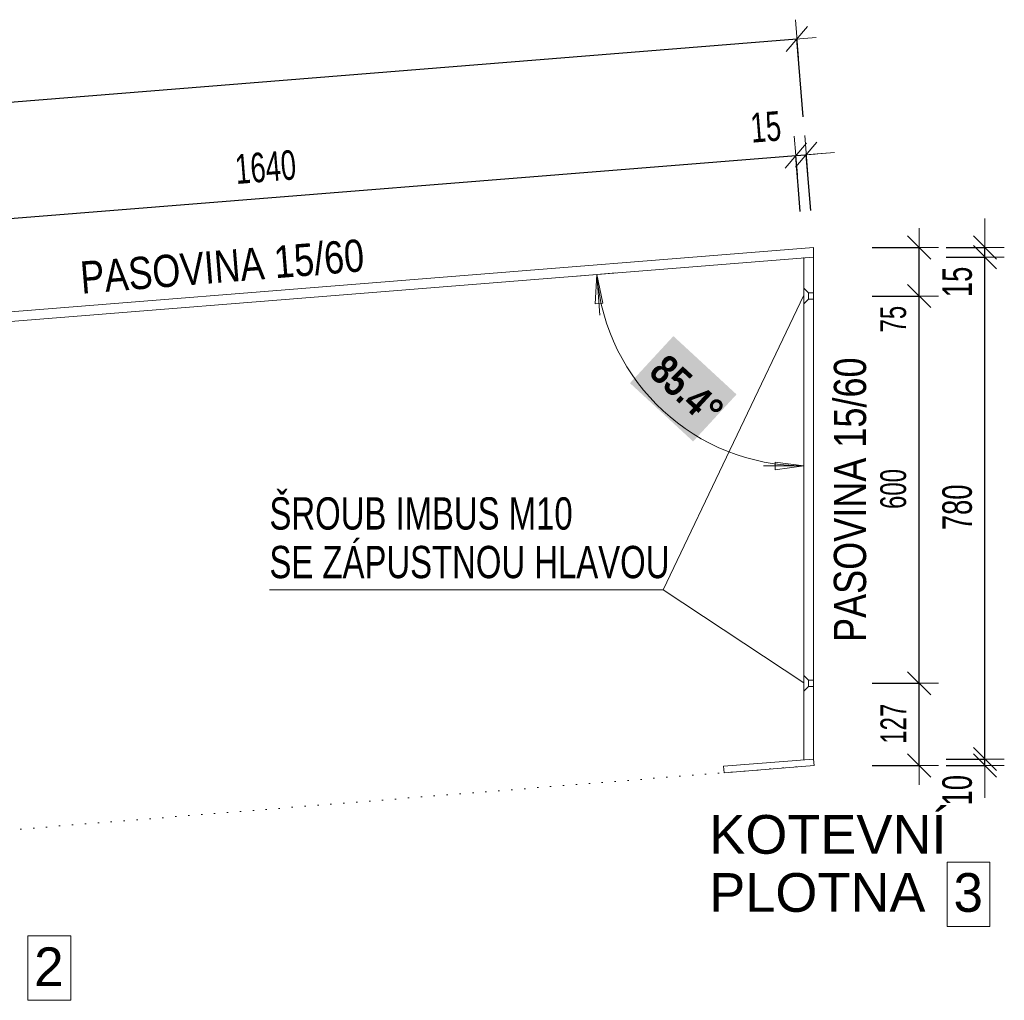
# Model space of a CAD drawing. Header units: millimetres. Extents: x -27650 to 9270, y -105989 to -87594.
# Tile 6 of 15: x 330 to 1857, y -92540 to -91020. Entities that reach past the tile are written whole.
import ezdxf

# ---------------------------------------------------------------- set-up
doc = ezdxf.new("R2010")
doc.units = ezdxf.units.MM
doc.header["$PDMODE"] = 65
doc.linetypes.add('JIS_08_37', pattern=[20, 0, -20])
doc.layers.add('XR$2$(Z17) - DÍLY 1_20_1', color=7, linetype='Continuous', lineweight=25)
doc.styles.add('ARIAL', font='ARIAL.TTF')
doc.styles.add('ARIALNARROW', font='ARIALN.TTF')
doc.dimstyles.new('DIMSTYLE_10', dxfattribs={"dimtxt": 40, "dimasz": 60, "dimexe": 0, "dimexo": 0, "dimgap": 20, "dimtad": 2, "dimdec": 0, "dimrnd": 1, "dimzin": 12, "dimdsep": 46, "dimtxsty": 'ARIALNARROW', "dimblk1": 'ALL_ML_STRICH', "dimblk2": 'ALL_ML_STRICH', "dimsah": 1, "dimcen": 0, "dimclrd": 6, "dimclre": 6, "dimclrt": 6, "dimadec": 0, "dimazin": 0, "dimtfac": 1, "dimtdec": 0, "dimtix": 1, "dimtmove": 2, "dimatfit": 3, "dimfxl": 0, "dimtzin": 0, "dimlwd": 0, "dimlwe": 13, "dimarcsym": 0})
doc.dimstyles.new('DIMSTYLE_11', dxfattribs={"dimtxt": 40, "dimasz": 60, "dimexe": 0, "dimexo": 0, "dimgap": 20, "dimtad": 2, "dimdec": 0, "dimrnd": 1, "dimzin": 12, "dimdsep": 46, "dimtxsty": 'ARIALNARROW', "dimblk1": 'ALL_ML_STRICH', "dimblk2": 'ALL_ML_STRICH', "dimsah": 1, "dimcen": 0, "dimclrd": 6, "dimclre": 6, "dimclrt": 6, "dimadec": 0, "dimazin": 0, "dimtfac": 1, "dimtdec": 0, "dimtix": 1, "dimtmove": 2, "dimatfit": 3, "dimfxl": 0, "dimtzin": 0, "dimlwd": 0, "dimlwe": 13, "dimarcsym": 0})
doc.dimstyles.new('DIMSTYLE_8', dxfattribs={"dimtxt": 45.8, "dimasz": 60, "dimexe": 0, "dimexo": 0, "dimgap": 22.9, "dimtad": 2, "dimdec": 0, "dimrnd": 5, "dimzin": 12, "dimdsep": 46, "dimtxsty": 'ARIALNARROW', "dimblk1": 'ALL_ML_STRICH', "dimblk2": 'ALL_ML_STRICH', "dimsah": 1, "dimcen": 0, "dimclrd": 6, "dimclre": 6, "dimclrt": 6, "dimadec": 0, "dimazin": 0, "dimtfac": 1, "dimtdec": 0, "dimtix": 1, "dimtmove": 2, "dimatfit": 3, "dimfxl": 0, "dimtvp": 1.2, "dimtzin": 0, "dimlwd": 0, "dimlwe": 13, "dimarcsym": 0})
doc.dimstyles.new('DIMSTYLE_9', dxfattribs={"dimtxt": 45.8, "dimasz": 60, "dimexe": 0, "dimexo": 0, "dimgap": 22.9, "dimtad": 2, "dimdec": 0, "dimrnd": 5, "dimzin": 12, "dimdsep": 46, "dimtxsty": 'ARIALNARROW', "dimblk1": 'ALL_ML_STRICH', "dimblk2": 'ALL_ML_STRICH', "dimsah": 1, "dimcen": 0, "dimclrd": 6, "dimclre": 6, "dimclrt": 6, "dimadec": 0, "dimazin": 0, "dimtfac": 1, "dimtdec": 0, "dimtix": 1, "dimtmove": 2, "dimatfit": 3, "dimfxl": 0, "dimtzin": 0, "dimlwd": 0, "dimlwe": 13, "dimarcsym": 0})

# ---------------------------------------------------------------- blocks, each defined once
blk = doc.blocks.new('ALL_ML_STRICH')
at = {"color": 0, "linetype": 'ByBlock', "lineweight": -2}
for p, q in [((-0.3, -0.3), (0.3, 0.3)), ((0, -0.5), (0, 0.5)), ((-1, 0), (0.5, 0))]:
    blk.add_line(p, q, dxfattribs=at)
blk = doc.blocks.new('*D39')
at = {"layer": 'DEFPOINTS', "color": 6, "linetype": 'Continuous', "lineweight": 13}
for p in [(-102, -91362.1), (1546.4, -91389.5), (-89.3, -91520.8)]:
    blk.add_point(p, dxfattribs=at)
at = {"layer": 'XR$2$(Z17) - DÍLY 1_20_1', "color": 6, "linetype": 'Continuous', "lineweight": -2}
for p, q in [((-102, -91362.1), (1533.7, -91230.9)), ((1540.6, -91317.4), (1533.7, -91230.9)), ((-95, -91450), (-102, -91362.1))]:
    blk.add_line(p, q, dxfattribs=at)
at = {"layer": 'XR$2$(Z17) - DÍLY 1_20_1', "color": 6, "linetype": 'Continuous', "lineweight": 13, "xscale": 59.99999999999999, "yscale": 60, "zscale": 60}
for p, rotation in [((1533.7, -91230.9), 4.586136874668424), ((-102, -91362.1), 184.5861368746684)]:
    blk.add_blockref('ALL_ML_STRICH', p, dxfattribs=dict(at, rotation=rotation))
at = {"layer": 'XR$2$(Z17) - DÍLY 1_20_1', "color": 6, "linetype": 'Continuous', "lineweight": 13, "insert": (711.5, -91248.8), "char_height": 45.8, "width": 148.654, "attachment_point": 5, "rotation": 4.5861, "style": 'ARIALNARROW'}
blk.add_mtext('\\W0.81;\\A1;{1640}', dxfattribs=at)
blk = doc.blocks.new('*D40')
at = {"layer": 'DEFPOINTS', "color": 6, "linetype": 'Continuous', "lineweight": 13}
for p in [(1533.7, -91230.9), (1561.4, -91373.3), (1546.4, -91389.5)]:
    blk.add_point(p, dxfattribs=at)
at = {"layer": 'XR$2$(Z17) - DÍLY 1_20_1', "color": 6, "linetype": 'Continuous', "lineweight": -2}
for p, q in [((1533.7, -91230.9), (1549.9, -91229.6)), ((1540.6, -91317.4), (1533.7, -91230.9)), ((1556.8, -91316), (1549.9, -91229.6))]:
    blk.add_line(p, q, dxfattribs=at)
at = {"layer": 'XR$2$(Z17) - DÍLY 1_20_1', "color": 6, "linetype": 'Continuous', "lineweight": 13, "xscale": 59.99999999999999, "yscale": 60, "zscale": 60}
for p, rotation in [((1549.9, -91229.6), 4.586136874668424), ((1533.7, -91230.9), 184.5861368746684)]:
    blk.add_blockref('ALL_ML_STRICH', p, dxfattribs=dict(at, rotation=rotation))
at = {"layer": 'XR$2$(Z17) - DÍLY 1_20_1', "color": 6, "linetype": 'Continuous', "lineweight": 13, "insert": (1487.1, -91186.6), "char_height": 45.8, "width": 74.327, "attachment_point": 5, "rotation": 4.5861, "style": 'ARIALNARROW'}
blk.add_mtext('\\W0.81;\\A1;{15}', dxfattribs=at)
blk = doc.blocks.new('*D41')
at = {"layer": 'DEFPOINTS', "color": 6, "linetype": 'Continuous', "lineweight": 13}
for p in [(-1798.4, -91317.6), (1561.4, -91373.3), (-1772.5, -91640.7)]:
    blk.add_point(p, dxfattribs=at)
at = {"layer": 'XR$2$(Z17) - DÍLY 1_20_1', "color": 6, "linetype": 'Continuous', "lineweight": -2}
for p, q in [((-1798.4, -91317.6), (1535.5, -91050.2)), ((1545.2, -91171.1), (1535.5, -91050.2)), ((-1789, -91434.1), (-1798.4, -91317.6))]:
    blk.add_line(p, q, dxfattribs=at)
at = {"layer": 'XR$2$(Z17) - DÍLY 1_20_1', "color": 6, "linetype": 'Continuous', "lineweight": 13, "xscale": 60, "yscale": 60, "zscale": 60}
for p, rotation in [((1535.5, -91050.2), 4.586136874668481), ((-1798.4, -91317.6), 184.5861368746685)]:
    blk.add_blockref('ALL_ML_STRICH', p, dxfattribs=dict(at, rotation=rotation))
at = {"layer": 'XR$2$(Z17) - DÍLY 1_20_1', "color": 6, "linetype": 'Continuous', "lineweight": 13, "insert": (-135.4, -91141.2), "char_height": 45.8, "width": 148.654, "attachment_point": 5, "rotation": 4.5861, "style": 'ARIALNARROW'}
blk.add_mtext('\\W0.81;\\A1;{3345}', dxfattribs=at)
blk = doc.blocks.new('*D42')
at = {"layer": 'DEFPOINTS', "color": 6, "linetype": 'Continuous', "lineweight": 13}
for p in [(1553.5, -92048.9), (1562.2, -92176.2), (1725, -92176.2)]:
    blk.add_point(p, dxfattribs=at)
at = {"layer": 'XR$2$(Z17) - DÍLY 1_20_1', "color": 6, "linetype": 'Continuous', "lineweight": -2}
for p, q in [((1651.9, -92048.9), (1725, -92048.9)), ((1725, -92176.2), (1725, -92048.9)), ((1651.9, -92176.2), (1725, -92176.2))]:
    blk.add_line(p, q, dxfattribs=at)
at = {"layer": 'XR$2$(Z17) - DÍLY 1_20_1', "color": 6, "linetype": 'Continuous', "lineweight": 13, "xscale": 60, "yscale": 60, "zscale": 60}
for p, rotation in [((1725, -92048.9), 90), ((1725, -92176.2), 270)]:
    blk.add_blockref('ALL_ML_STRICH', p, dxfattribs=dict(at, rotation=rotation))
at = {"layer": 'XR$2$(Z17) - DÍLY 1_20_1', "color": 6, "linetype": 'Continuous', "lineweight": 13, "insert": (1685, -92111.5), "char_height": 40, "width": 97.371, "attachment_point": 5, "rotation": 90, "style": 'ARIALNARROW'}
blk.add_mtext('\\W0.81;\\A1;{127}', dxfattribs=at)
blk = doc.blocks.new('*D43')
at = {"layer": 'DEFPOINTS', "color": 6, "linetype": 'Continuous', "lineweight": 13}
for p in [(1553.5, -91448.6), (1553.5, -92048.9), (1725, -92048.9)]:
    blk.add_point(p, dxfattribs=at)
at = {"layer": 'XR$2$(Z17) - DÍLY 1_20_1', "color": 6, "linetype": 'Continuous', "lineweight": -2}
for p, q in [((1651.9, -91448.6), (1725, -91448.6)), ((1725, -92048.9), (1725, -91448.6)), ((1651.9, -92048.9), (1725, -92048.9))]:
    blk.add_line(p, q, dxfattribs=at)
at = {"layer": 'XR$2$(Z17) - DÍLY 1_20_1', "color": 6, "linetype": 'Continuous', "lineweight": 13, "xscale": 60, "yscale": 60, "zscale": 60}
for p, rotation in [((1725, -91448.6), 90), ((1725, -92048.9), 270)]:
    blk.add_blockref('ALL_ML_STRICH', p, dxfattribs=dict(at, rotation=rotation))
at = {"layer": 'XR$2$(Z17) - DÍLY 1_20_1', "color": 6, "linetype": 'Continuous', "lineweight": 13, "insert": (1685, -91747.7), "char_height": 40, "width": 97.371, "attachment_point": 5, "rotation": 90, "style": 'ARIALNARROW'}
blk.add_mtext('\\W0.81;\\A1;{600}', dxfattribs=at)
blk = doc.blocks.new('*D44')
at = {"layer": 'DEFPOINTS', "color": 6, "linetype": 'Continuous', "lineweight": 13}
for p in [(1561.4, -91373.3), (1553.5, -91448.6), (1725, -91448.6)]:
    blk.add_point(p, dxfattribs=at)
at = {"layer": 'XR$2$(Z17) - DÍLY 1_20_1', "color": 6, "linetype": 'Continuous', "lineweight": -2}
for p, q in [((1651.9, -91373.3), (1725, -91373.3)), ((1725, -91448.6), (1725, -91373.3)), ((1651.9, -91448.6), (1725, -91448.6))]:
    blk.add_line(p, q, dxfattribs=at)
at = {"layer": 'XR$2$(Z17) - DÍLY 1_20_1', "color": 6, "linetype": 'Continuous', "lineweight": 13, "xscale": 60, "yscale": 60, "zscale": 60}
for p, rotation in [((1725, -91373.3), 90), ((1725, -91448.6), 270)]:
    blk.add_blockref('ALL_ML_STRICH', p, dxfattribs=dict(at, rotation=rotation))
at = {"layer": 'XR$2$(Z17) - DÍLY 1_20_1', "color": 6, "linetype": 'Continuous', "lineweight": 13, "insert": (1685, -91484.4), "char_height": 40, "width": 64.914, "attachment_point": 5, "rotation": 90, "style": 'ARIALNARROW'}
blk.add_mtext('\\W0.81;\\A1;{75}', dxfattribs=at)
blk = doc.blocks.new('KOMPLEXNÍ OBJEKT_16')
at = {"layer": 'XR$2$(Z17) - DÍLY 1_20_1', "color": 5, "linetype": 'Continuous', "lineweight": 18}
for p, q in [((1561.4, -92166.2), (1421.8, -92177.4)), ((1562.2, -92176.2), (1561.4, -92166.2)), ((1421.8, -92177.4), (1422.6, -92187.4)), ((1422.6, -92187.4), (1562.2, -92176.2))]:
    blk.add_line(p, q, dxfattribs=at)
blk = doc.blocks.new('KOMPLEXNÍ OBJEKT_15')
at = {"layer": 'XR$2$(Z17) - DÍLY 1_20_1', "color": 5, "linetype": 'Continuous', "lineweight": 18}
for p, q in [((-1772.5, -91640.7), (1561.4, -91373.3)), ((1561.4, -92166.2), (1561.4, -91373.3)), ((-89.3, -91520.8), (1561.4, -91388.3)), ((1546.4, -91389.1), (1546.4, -92167.4))]:
    blk.add_line(p, q, dxfattribs=at)
blk.add_blockref('KOMPLEXNÍ OBJEKT_16', (0, 0), dxfattribs=at)
blk = doc.blocks.new('*D90')
at = {"layer": 'DEFPOINTS', "color": 6, "linetype": 'Continuous', "lineweight": 13}
for p in [(1561.4, -92166.2), (1562.2, -92176.2), (1827, -92176.2)]:
    blk.add_point(p, dxfattribs=at)
at = {"layer": 'XR$2$(Z17) - DÍLY 1_20_1', "color": 6, "linetype": 'Continuous', "lineweight": -2}
for p, q in [((1766.6, -92166.2), (1827, -92166.2)), ((1827, -92176.2), (1827, -92166.2)), ((1766.6, -92176.2), (1827, -92176.2))]:
    blk.add_line(p, q, dxfattribs=at)
at = {"layer": 'XR$2$(Z17) - DÍLY 1_20_1', "color": 6, "linetype": 'Continuous', "lineweight": 13, "xscale": 60, "yscale": 60, "zscale": 60}
for p, rotation in [((1827, -92176.2), 270), ((1827, -92166.2), 90)]:
    blk.add_blockref('ALL_ML_STRICH', p, dxfattribs=dict(at, rotation=rotation))
at = {"layer": 'XR$2$(Z17) - DÍLY 1_20_1', "color": 6, "linetype": 'Continuous', "lineweight": 13, "insert": (1784.1, -92214.6), "char_height": 45.8, "width": 74.327, "attachment_point": 5, "rotation": 90, "style": 'ARIALNARROW'}
blk.add_mtext('\\W0.81;\\A1;{10}', dxfattribs=at)
blk = doc.blocks.new('*D91')
at = {"layer": 'DEFPOINTS', "color": 6, "linetype": 'Continuous', "lineweight": 13}
for p in [(1561.4, -91388.3), (1561.4, -92166.2), (1827, -92166.2)]:
    blk.add_point(p, dxfattribs=at)
at = {"layer": 'XR$2$(Z17) - DÍLY 1_20_1', "color": 6, "linetype": 'Continuous', "lineweight": -2}
for p, q in [((1766.6, -91388.3), (1827, -91388.3)), ((1827, -92166.2), (1827, -91388.3)), ((1766.6, -92166.2), (1827, -92166.2))]:
    blk.add_line(p, q, dxfattribs=at)
at = {"layer": 'XR$2$(Z17) - DÍLY 1_20_1', "color": 6, "linetype": 'Continuous', "lineweight": 13, "xscale": 60, "yscale": 60, "zscale": 60}
for p, rotation in [((1827, -91388.3), 90), ((1827, -92166.2), 270)]:
    blk.add_blockref('ALL_ML_STRICH', p, dxfattribs=dict(at, rotation=rotation))
at = {"layer": 'XR$2$(Z17) - DÍLY 1_20_1', "color": 6, "linetype": 'Continuous', "lineweight": 13, "insert": (1784.1, -91776.1), "char_height": 45.8, "width": 111.49, "attachment_point": 5, "rotation": 90, "style": 'ARIALNARROW'}
blk.add_mtext('\\W0.81;\\A1;{780}', dxfattribs=at)
blk = doc.blocks.new('*D92')
at = {"layer": 'DEFPOINTS', "color": 6, "linetype": 'Continuous', "lineweight": 13}
for p in [(1561.4, -91373.3), (1561.4, -91388.3), (1827, -91388.3)]:
    blk.add_point(p, dxfattribs=at)
at = {"layer": 'XR$2$(Z17) - DÍLY 1_20_1', "color": 6, "linetype": 'Continuous', "lineweight": -2}
for p, q in [((1766.6, -91373.3), (1827, -91373.3)), ((1827, -91388.3), (1827, -91373.3)), ((1766.6, -91388.3), (1827, -91388.3))]:
    blk.add_line(p, q, dxfattribs=at)
at = {"layer": 'XR$2$(Z17) - DÍLY 1_20_1', "color": 6, "linetype": 'Continuous', "lineweight": 13, "xscale": 60, "yscale": 60, "zscale": 60}
for p, rotation in [((1827, -91388.3), 270), ((1827, -91373.3), 90)]:
    blk.add_blockref('ALL_ML_STRICH', p, dxfattribs=dict(at, rotation=rotation))
at = {"layer": 'XR$2$(Z17) - DÍLY 1_20_1', "color": 6, "linetype": 'Continuous', "lineweight": 13, "insert": (1784.1, -91426.7), "char_height": 45.8, "width": 74.327, "attachment_point": 5, "rotation": 90, "style": 'ARIALNARROW'}
blk.add_mtext('\\W0.81;\\A1;{15}', dxfattribs=at)

msp = doc.modelspace()

# ---------------------------------------------------------------- hatches: boundary and pattern name
at = {"layer": 'XR$2$(Z17) - DÍLY 1_20_1', "linetype": 'Continuous', "lineweight": 13}
msp.add_hatch(color=7, dxfattribs=at).paths.add_polyline_path([(1276.6, -91583.6), (1374.5, -91674), (1441.8, -91601.1), (1343.9, -91510.7)])

# ---------------------------------------------------------------- linework, layer by layer
at = {"layer": 'XR$2$(Z17) - DÍLY 1_20_1', "color": 6, "linetype": 'Continuous', "lineweight": 13}
for p, q in [((1254.9, -91412.9), (1195.2, -91417.7)), ((1225.1, -91415.3), (1222.7, -91460.6)), ((1234.6, -91459.6), (1225.1, -91415.3)), ((1225.1, -91415.3), (1230.1, -91478.1)), ((1222.7, -91460.6), (1234.6, -91459.6)), ((1546.4, -91741.8), (1546.4, -91681.9)), ((1546.4, -91711.9), (1501.5, -91705.9)), ((1501.5, -91705.9), (1501.5, -91717.8)), ((1546.4, -91711.9), (1483.5, -91711.9)), ((1501.5, -91717.8), (1546.4, -91711.9))]:
    msp.add_line(p, q, dxfattribs=at)
at = {"layer": 'XR$2$(Z17) - DÍLY 1_20_1', "color": 7, "linetype": 'Continuous', "lineweight": 13}
for p, q in [((1328.2, -91903.9), (1546.4, -91447.5)), ((717.6, -91903.9), (1328.2, -91903.9)), ((1328.2, -91903.9), (1546.4, -92048.3))]:
    msp.add_line(p, q, dxfattribs=at)
at = {"layer": 'XR$2$(Z17) - DÍLY 1_20_1', "color": 5, "linetype": 'Continuous', "lineweight": 18}
for p, q in [((1546.4, -91436.5), (1553.5, -91443.6)), ((1553.5, -91443.6), (1553.5, -91453.6)), ((1553.5, -91443.6), (1561.4, -91443.6)), ((1546.4, -91460.7), (1553.5, -91453.6)), ((1553.5, -91453.6), (1561.4, -91453.6)), ((1546.4, -92036.8), (1553.5, -92043.9)), ((1553.5, -92043.9), (1553.5, -92053.9)), ((1553.5, -92043.9), (1561.4, -92043.9)), ((1546.4, -92060.9), (1553.5, -92053.9)), ((1553.5, -92053.9), (1561.4, -92053.9))]:
    msp.add_line(p, q, dxfattribs=at)
at = {"layer": 'XR$2$(Z17) - DÍLY 1_20_1', "color": 7, "linetype": 'JIS_08_37', "lineweight": 13}
msp.add_line((-1771.7, -92443.5), (1562.2, -92176.2), dxfattribs=at)
at = {"layer": 'XR$2$(Z17) - DÍLY 1_20_1', "color": 7, "linetype": 'Continuous', "lineweight": 13}
for points in [[(1768.2, -92425.9), (1834.8, -92425.9), (1834.8, -92325.9), (1768.2, -92325.9), (1768.2, -92425.9)], [(342.7, -92540.2), (409.4, -92540.2), (409.4, -92440.2), (342.7, -92440.2), (342.7, -92540.2)]]:
    msp.add_lwpolyline(points, dxfattribs=at)
at = {"layer": 'XR$2$(Z17) - DÍLY 1_20_1', "color": 6, "linetype": 'Continuous', "lineweight": 13}
msp.add_arc((1546.4, -91389.5), 322.3, 184.5861, 270, dxfattribs=at)

# ---------------------------------------------------------------- block references
at = {"layer": 'XR$2$(Z17) - DÍLY 1_20_1', "color": 5, "linetype": 'Continuous', "lineweight": 18}
msp.add_blockref('KOMPLEXNÍ OBJEKT_15', (0, 0), dxfattribs=at)

# ---------------------------------------------------------------- texts
at = {"layer": 'XR$2$(Z17) - DÍLY 1_20_1', "color": 7, "linetype": 'Continuous', "lineweight": 25, "char_height": 50, "width": 461.894, "attachment_point": 7, "style": 'ARIAL'}
for insert, rotation in [((426.5, -91445.9), 4.5861), ((1643.4, -91984.8), 90)]:
    msp.add_mtext('\\W0.80;PASOVINA 15/60', dxfattribs=dict(at, insert=insert, rotation=rotation))
at = {"layer": 'XR$2$(Z17) - DÍLY 1_20_1', "color": 6, "linetype": 'Continuous', "lineweight": 13, "insert": (1303.5, -91570), "char_height": 45.8, "width": 146.647, "attachment_point": 7, "rotation": 317.2931, "style": 'ARIALNARROW'}
msp.add_mtext('\\W0.97;\\fArial Narrow|i0|b1|c0|p0;85.4%%d', dxfattribs=at)
at = {"layer": 'XR$2$(Z17) - DÍLY 1_20_1', "color": 7, "linetype": 'Continuous', "lineweight": 13, "insert": (717.6, -91760.6), "char_height": 50, "width": 632.969, "attachment_point": 1, "line_spacing_factor": 0.903614, "style": 'ARIALNARROW'}
msp.add_mtext('\\W0.89;ŠROUB IMBUS M10\\PSE ZÁPUSTNOU HLAVOU', dxfattribs=at)
at = {"layer": 'XR$2$(Z17) - DÍLY 1_20_1', "color": 7, "linetype": 'Continuous', "lineweight": 13, "char_height": 60, "attachment_point": 7, "style": 'ARIAL'}
for s, insert, width in [('\\W1.00;KOTEVNÍ', (1399.5, -92313.9), 398.006), ('\\W1.00;PLOTNA ', (1399.5, -92403.9), 388.673), ('\\W0.98;3', (1778.2, -92403.9), 76.057), ('\\W0.98;2', (352.7, -92518.2), 76.057)]:
    msp.add_mtext(s, dxfattribs=dict(at, insert=insert, width=width))

# ---------------------------------------------------------------- dimensions: what is measured, and where the dimension line sits
at = {"layer": 'XR$2$(Z17) - DÍLY 1_20_1', "color": 6, "linetype": 'Continuous', "lineweight": 13}
for base, p1, p2, angle, dimstyle, picture, middle in [((1535.5, -91050.2), (-1789, -91434.1), (1545.2, -91171.1), 4.5861, 'DIMSTYLE_9', '*D41', (-135.4, -91141.2)), ((1549.9, -91229.6), (1540.6, -91317.4), (1556.8, -91316), 4.5861, 'DIMSTYLE_8', '*D40', (1487.1, -91186.6)), ((1533.7, -91230.9), (-95, -91450), (1540.6, -91317.4), 4.5861, 'DIMSTYLE_9', '*D39', (711.5, -91248.8)), ((1827, -91373.3), (1766.6, -91388.3), (1766.6, -91373.3), 90, 'DIMSTYLE_8', '*D92', (1784.1, -91426.7)), ((1725, -91373.3), (1651.9, -91448.6), (1651.9, -91373.3), 90, 'DIMSTYLE_11', '*D44', (1685, -91484.4)), ((1827, -91388.3), (1766.6, -92166.2), (1766.6, -91388.3), 90, 'DIMSTYLE_9', '*D91', (1784.1, -91776.1)), ((1725, -91448.6), (1651.9, -92048.9), (1651.9, -91448.6), 90, 'DIMSTYLE_11', '*D43', (1685, -91747.7)), ((1725, -92048.9), (1651.9, -92176.2), (1651.9, -92048.9), 90, 'DIMSTYLE_10', '*D42', (1685, -92111.5)), ((1827, -92166.2), (1766.6, -92176.2), (1766.6, -92166.2), 90, 'DIMSTYLE_8', '*D90', (1784.1, -92214.6))]:
    dim = msp.add_linear_dim(base=base, p1=p1, p2=p2, angle=angle, dimstyle=dimstyle, override={"dimpost": '<>', "dimclrd": 6, "dimclre": 6, "dimclrt": 6, "dimlwd": 0, "dimlwe": 13}, dxfattribs=at)
    dim.commit()
    dim.dimension.update_dxf_attribs({"geometry": picture, "text_midpoint": middle, "dimtype": 160})

doc.saveas('drawing.dxf')
